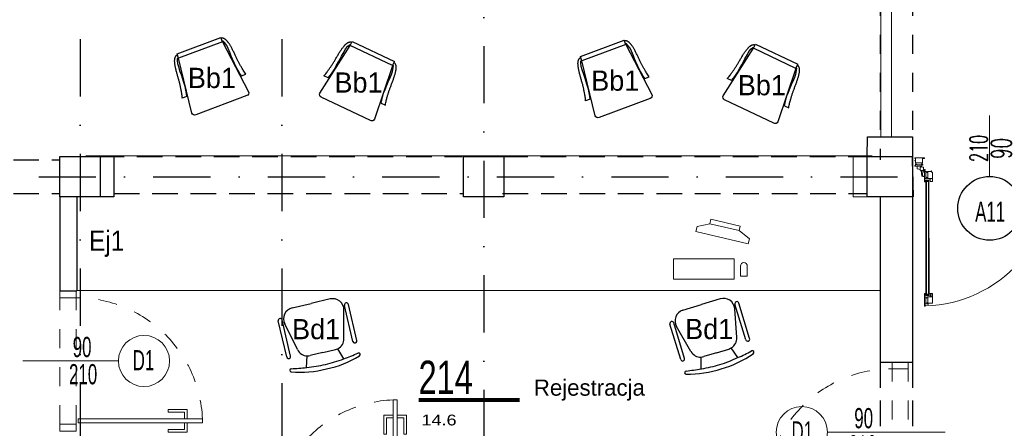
# Model space of a CAD drawing. Header units: millimetres. Extents: x 14495 to 271441, y -21035 to 2232.
# Tile 163 of 227: x 85905 to 86637, y -2921 to -2618. Entities that reach past the tile are written whole.
import ezdxf
from ezdxf.enums import TextEntityAlignment as Align

# ---------------------------------------------------------------- set-up
doc = ezdxf.new("R2010")
doc.units = ezdxf.units.MM
for name, pattern in [('DASHDOT', [1, 0.5, -0.25, 0, -0.25]), ('DASHED', [28.222222, 14.111111, -14.111111]), ('DASHED2', [9.525, 6.35, -3.175])]:
    doc.linetypes.add(name, pattern=pattern)
for name, color, linetype in [('-- TECH  SYMBOLE', 1, 'Continuous'), ('-- TECH WYPOSAŻENIE', 2, 'Continuous'), ('-TECH Wyp-meble', 1, 'Continuous'), ('_1_cienkie', 251, 'Continuous'), ('A-POW-NR', 1, 'Continuous'), ('a_blok_kółko', 1, 'Continuous'), ('a_blok_opis', 1, 'Continuous'), ('A_OSIE', 252, 'DASHDOT'), ('A_PROJEKTOWANE', 3, 'Continuous'), ('A_SC_DZIAlOWE', 4, 'Continuous'), ('TECH Meble', 1, 'Continuous')]:
    doc.layers.add(name, color=color, linetype=linetype)
doc.layers.add('A-POW', color=2, linetype='Continuous', plot=False)
for name, color, linetype, lineweight in [('A_ALUMINIUM', 1, 'Continuous', 13), ('A_L_CIENKA', 251, 'Continuous', 5), ('A_MEBLE', 2, 'Continuous', 9), ('A_obudowy G-K', 31, 'Continuous', 0), ('A_solid', 252, 'Continuous', 0), ('A_Stolarka_drzwi', 1, 'Continuous', 9), ('M_drzwi', 1, 'Continuous', 5)]:
    doc.layers.add(name, color=color, linetype=linetype, lineweight=lineweight)
doc.styles.add('arial-tab', font='arial.ttf')
doc.styles.add('ARIAL1_2', font='arial.ttf', dxfattribs={"width": 1.2})
doc.styles.add('arialce', font='ARIALN.TTF')
doc.styles.add('cent', font='swissel.ttf')
doc.styles.add('cg', font='GOTHIC.TTF')
doc.styles.add('ROMANS', font='romans', dxfattribs={"width": 0.6})
doc.styles.add('switz721ltexbt', font='swissel.ttf')

# ---------------------------------------------------------------- blocks, each defined once
blk = doc.blocks.new('DRZWI Z OSCIEZNICA NIEOKALAJACA 90')
at = {"linetype": 'DASHED'}
for p, q in [((-12, 5), (-12, 99)), ((0, 5), (0, 99))]:
    blk.add_line(p, q, dxfattribs=at)
at = {"ltscale": 0.05}
blk.add_line((-39.5, 52), (25.59, 52), dxfattribs=at)
for points in [[(-12, 99), (-12, 104), (0, 104), (0, 99)], [(93.91, 9.01), (1.43, 9.01), (1.43, 6.01), (93.91, 6.01)], [(-12, 0), (-12, 5), (0, 5), (0, 0)]]:
    blk.add_lwpolyline(points, close=True)
for points in [[(82.48, 9.01), (82.48, 16.01), (68.48, 16.01), (68.48, 14.01), (80.48, 14.01), (80.48, 9.01)], [(82.48, 6.01), (82.48, -0.99), (68.48, -0.99), (68.48, 1.01), (80.48, 1.01), (80.48, 6.01)]]:
    blk.add_lwpolyline(points)
at = {"linetype": 'DASHED'}
blk.add_arc((0, 5), 94, 2.44751, 90, dxfattribs=at)
blk = doc.blocks.new('AQQSSA')
for p, q in [((42.36, 91.05), (42.36, 93.95)), ((45.06, 85.14), (45.06, 88.34)), ((45.66, 88.34), (45.06, 88.34)), ((45.46, 88.34), (45.46, 5.91)), ((45.46, 88.34), (45.46, 85.14)), ((46.86, 88.34), (45.46, 88.34)), ((45.46, 87.34), (46.86, 88.34)), ((45.46, 88.34), (46.86, 87.34)), ((46.86, 88.34), (46.86, 5.91)), ((48.36, 91.07), (48.36, 93.97)), ((48.36, 91.07), (48.36, 93.97)), ((46.86, 87.34), (45.46, 87.34)), ((0, -45.32), (0, 0)), ((45.06, 5.91), (45.06, 2.71)), ((45.06, 2.71), (45.46, 2.71)), ((45.46, 2.71), (45.46, 5.91)), ((46.86, 2.71), (46.86, 5.91)), ((46.86, 2.71), (47.46, 2.71)), ((47.46, 5.91), (47.46, 2.71)), ((48.36, -0.01), (48.36, -2.91)), ((48.36, -0.01), (48.36, -2.91)), ((49.25, -0.01), (48.36, -0.01)), ((48.76, -2.91), (48.36, -2.91)), ((49.06, -4.59), (48.86, -3)), ((49.06, -5.71), (49.06, -4.61)), ((49.71, -0.31), (50.16, -0.28)), ((49.71, -0.31), (50.28, -4.4)), ((50.16, -0.28), (50.16, -0.1)), ((50.16, -0.1), (50.16, -0.1)), ((50.37, -7), (50.93, -7.04)), ((50.38, -0.27), (50.96, -4.43)), ((51.02, -7.14), (51.02, -7.7)), ((51.63, -5.09), (53.67, -5.67)), ((53.92, -6.8), (53.92, -7.7)), ((-57.5, -7.7), (-57.5, -13.7)), ((53.92, -7.7), (51.02, -7.7)), ((57.5, -7.7), (57.5, -13.7))]:
    blk.add_line(p, q)
at = {"linetype": 'Continuous'}
for p, q in [((42.36, 88.69), (42.36, 86.97)), ((42.8, 88.69), (42.36, 88.69)), ((42.55, 88.57), (42.92, 88.57)), ((42.82, 89.14), (42.76, 89.03)), ((42.78, 88.97), (42.8, 88.96)), ((42.8, 88.96), (42.8, 88.69)), ((42.92, 88.57), (42.92, 89.11)), ((44.31, 89.04), (44.08, 89.19)), ((44.08, 88.74), (44.12, 88.74)), ((44.08, 87.63), (44.08, 88.74)), ((44.12, 88.99), (44.29, 88.99)), ((44.12, 88.74), (44.12, 88.99)), ((42.38, 86.94), (44.21, 86.94)), ((44.08, 87.17), (44.26, 87.66)), ((44.08, 87.09), (44.08, 87.17)), ((44.26, 87.12), (44.08, 87.09)), ((44.14, 87.7), (44.12, 87.63)), ((44.26, 86.99), (44.26, 87.12)), ((42.36, 2.05), (42.36, 3.78)), ((42.8, 2.05), (42.36, 2.05)), ((42.38, 3.8), (44.21, 3.8)), ((42.82, 1.61), (42.76, 1.71)), ((42.78, 1.77), (42.8, 1.78)), ((42.8, 1.78), (42.8, 2.05)), ((44.08, 3.65), (44.08, 3.57)), ((44.26, 3.62), (44.08, 3.65)), ((44.08, 3.57), (44.26, 3.08)), ((44.08, 3.11), (44.08, 2)), ((44.08, 2), (44.12, 2)), ((44.31, 1.7), (44.08, 1.56)), ((44.14, 3.04), (44.12, 3.11)), ((44.12, 2), (44.12, 1.75)), ((44.12, 1.75), (44.29, 1.75)), ((44.26, 3.75), (44.26, 3.62)), ((45.46, 3.71), (46.86, 3.71)), ((46.86, 2.71), (45.46, 3.71)), ((46.86, 3.71), (45.46, 2.71)), ((45.46, 2.71), (46.86, 2.71))]:
    blk.add_line(p, q, dxfattribs=at)
for points in [[(47.96, 95.42), (47.96, 95.57, 0.414214), (47.86, 95.47), (47.86, 95.27), (48.18, 95.27), (48.18, 94.72), (46.99, 94.72, 0.414328), (46.97, 94.7), (46.97, 94.49, 0.466308), (46.99, 94.47), (47.3, 94.53, -0.466308), (47.32, 94.51), (47.32, 94.08, -0.520587), (47.3, 94.06), (47.05, 94.15, 0.520587), (47.02, 94.13), (47.02, 94.05, 0.315299), (47.22, 93.77), (47.33, 93.73, -0.315578), (47.36, 93.69), (47.36, 90.6, -0.315578), (47.33, 90.55), (47.22, 90.51, 0.315299), (47.02, 90.23), (47.02, 90.15, 0.520587), (47.05, 90.13), (47.3, 90.22, -0.520587), (47.32, 90.2), (47.32, 89.78, -0.466308), (47.3, 89.76), (46.99, 89.81, 0.466308), (46.97, 89.79), (46.97, 89.59, 0.414372), (46.99, 89.57), (47.86, 89.57), (47.86, 89.42), (47.96, 89.42), (47.96, 89.57), (48.18, 89.57), (48.18, 87.97), (47.96, 87.97), (47.96, 88.12), (47.86, 88.12), (47.86, 87.77, 0.414214), (47.96, 87.67), (47.96, 87.82), (48.21, 87.82), (48.21, 87.12), (47.96, 87.12), (47.96, 87.27, 0.414214), (47.86, 87.17), (47.86, 86.97), (48.33, 86.97, 0.414214), (48.36, 86.99), (48.36, 96.24, 0.414214), (48.33, 96.27), (47.86, 96.27), (47.86, 96.07, 0.414214), (47.96, 95.97), (47.96, 96.12), (48.21, 96.12), (48.21, 95.42)], [(45.85, 94.69), (46.24, 94.69, -0.41455), (46.26, 94.67), (46.26, 94.47, -0.466308), (46.24, 94.45), (45.93, 94.5, 0.466308), (45.91, 94.48), (45.91, 94.06, 0.520587), (45.93, 94.04), (46.18, 94.13, -0.520587), (46.21, 94.11), (46.21, 94.03, -0.315299), (46.01, 93.74), (45.91, 93.71, 0.315377), (45.87, 93.66), (45.87, 90.57, 0.315578), (45.91, 90.52), (46.01, 90.49, -0.315299), (46.21, 90.2), (46.21, 90.12, -0.520587), (46.18, 90.1), (45.93, 90.19, 0.520587), (45.91, 90.18), (45.91, 89.75, 0.466308), (45.93, 89.73), (46.24, 89.78, -0.466308), (46.26, 89.76), (46.26, 89.56, -0.414372), (46.24, 89.54), (42.86, 89.54), (42.86, 89.39), (42.76, 89.39), (42.76, 89.54), (42.54, 89.54), (42.54, 87.94), (42.76, 87.94), (42.76, 88.09), (42.86, 88.09), (42.86, 87.74, -0.414214), (42.76, 87.64), (42.76, 87.79), (42.51, 87.79), (42.51, 87.09), (42.76, 87.09), (42.76, 87.24, -0.414214), (42.86, 87.14), (42.86, 86.94), (42.38, 86.94, -0.414214), (42.36, 86.96), (42.36, 94.11, -0.414214), (42.38, 94.14), (45.62, 94.14, 0.414214), (45.67, 94.19), (45.67, 95.04, -0.414214), (45.72, 95.09), (45.8, 95.09, -0.414214), (45.85, 95.04)], [(46.28, -3.63), (46.28, -3.43, 0.466308), (46.25, -3.41), (45.95, -3.46, -0.466308), (45.92, -3.44), (45.92, -3.02, -0.520587), (45.95, -3), (46.2, -3.09, 0.520587), (46.22, -3.07), (46.22, -2.99, 0.315299), (46.02, -2.71), (45.92, -2.67, -0.315578), (45.89, -2.62), (45.89, 0.47, -0.315578), (45.92, 0.51), (46.02, 0.55, 0.315299), (46.22, 0.83), (46.22, 0.91, 0.520587), (46.2, 0.93), (45.95, 0.84, -0.520587), (45.92, 0.86), (45.92, 1.29, -0.466308), (45.95, 1.31), (46.25, 1.25, 0.466308), (46.28, 1.27), (46.28, 1.48, 0.414294), (46.26, 1.5), (44.56, 1.5), (44.56, 2), (44.2, 2), (44.16, 1.85), (44.16, 1.8), (44.36, 1.8), (44.36, 1.5), (43.48, 1.5), (43.46, 1.47), (43.43, 1.5), (42.56, 1.5), (42.56, 1.8), (42.76, 1.8), (42.76, 1.85), (42.72, 2), (42.36, 2), (42.36, -3.1), (43.11, -3.1, -0.414214), (43.16, -3.15), (43.16, -4, 0.414214), (43.21, -4.05), (43.29, -4.05, 0.414214), (43.34, -4), (43.34, -3.7, -0.414214), (43.39, -3.65), (46.26, -3.65, 0.414261)], [(47.96, -4.35), (47.96, -4.5, -0.414214), (47.86, -4.4), (47.86, -4.2), (48.18, -4.2), (48.18, -3.65), (46.99, -3.65, -0.414328), (46.97, -3.63), (46.97, -3.43, -0.466308), (46.99, -3.41), (47.3, -3.46, 0.466308), (47.32, -3.44), (47.32, -3.02, 0.520587), (47.3, -3), (47.05, -3.09, -0.520587), (47.02, -3.07), (47.02, -2.99, -0.315299), (47.22, -2.71), (47.33, -2.67, 0.315578), (47.36, -2.62), (47.36, 0.47, 0.315578), (47.33, 0.52), (47.22, 0.55, -0.315299), (47.02, 0.83), (47.02, 0.92, -0.520587), (47.05, 0.93), (47.3, 0.85, 0.520587), (47.32, 0.86), (47.32, 1.29, 0.466308), (47.3, 1.31), (46.99, 1.25, -0.466308), (46.97, 1.27), (46.97, 1.48, -0.414372), (46.99, 1.5), (47.86, 1.5), (47.86, 1.65), (47.96, 1.65), (47.96, 1.5), (48.18, 1.5), (48.18, 3.1), (47.96, 3.1), (47.96, 2.95), (47.86, 2.95), (47.86, 3.3, -0.414214), (47.96, 3.4), (47.96, 3.25), (48.21, 3.25), (48.21, 3.95), (47.96, 3.95), (47.96, 3.8, -0.414214), (47.86, 3.9), (47.86, 4.1), (48.33, 4.1, -0.414214), (48.36, 4.07), (48.36, -5.18, -0.414214), (48.33, -5.2), (47.86, -5.2), (47.86, -5, -0.414214), (47.96, -4.9), (47.96, -5.05), (48.21, -5.05), (48.21, -4.35)], [(-49.81, -9.07, -0.414214), (-49.83, -9.09), (-50.04, -9.09, -0.466982), (-50.06, -9.06), (-50, -8.75, 0.466982), (-50.02, -8.73), (-50.45, -8.73, 0.520198), (-50.47, -8.76), (-50.38, -9, -0.520198), (-50.4, -9.03), (-50.48, -9.03, -0.315377), (-50.76, -8.83), (-50.8, -8.73, 0.315377), (-50.84, -8.7), (-53.93, -8.7, 0.315377), (-53.98, -8.73), (-54.02, -8.83, -0.315377), (-54.3, -9.03), (-54.38, -9.03, -0.520822), (-54.4, -9), (-54.31, -8.76, 0.520822), (-54.33, -8.73), (-54.75, -8.73, 0.466529), (-54.77, -8.76), (-54.72, -9.06, -0.466529), (-54.74, -9.09), (-54.94, -9.09, -0.414214), (-54.96, -9.07), (-54.96, -7.88), (-55.26, -7.88), (-55.26, -8.1), (-55.31, -8.1), (-55.46, -8.06), (-55.46, -7.7), (-50.39, -7.7, -0.414214), (-50.36, -7.72), (-50.36, -8.45, 0.414214), (-50.31, -8.5), (-49.46, -8.5, -0.414214), (-49.41, -8.55), (-49.41, -8.63, -0.414214), (-49.46, -8.68), (-49.81, -8.68)], [(-54.94, -12.6), (-54.96, -12.57), (-54.96, -11.7), (-55.26, -11.7), (-55.26, -11.9), (-55.31, -11.9), (-55.46, -11.86), (-55.46, -11.5), (-54.96, -11.5), (-54.96, -9.8, -0.414214), (-54.94, -9.78), (-54.74, -9.78, -0.466723), (-54.72, -9.8), (-54.77, -10.11, 0.466723), (-54.75, -10.13), (-54.33, -10.13, 0.520693), (-54.31, -10.1), (-54.4, -9.86, -0.520693), (-54.38, -9.83), (-54.3, -9.83, -0.315377), (-54.02, -10.03), (-53.98, -10.13, 0.315377), (-53.93, -10.17), (-50.84, -10.17, 0.315377), (-50.8, -10.13), (-50.76, -10.03, -0.315377), (-50.48, -9.83), (-50.4, -9.83, -0.520567), (-50.38, -9.86), (-50.47, -10.1, 0.520567), (-50.45, -10.13), (-50.02, -10.13, 0.466308), (-50, -10.11), (-50.06, -9.8, -0.466308), (-50.04, -9.78), (-49.83, -9.78, -0.414214), (-49.81, -9.8), (-49.81, -13.52), (-49.26, -13.52), (-49.26, -13.2), (-49.06, -13.2, -0.414214), (-48.96, -13.3), (-49.11, -13.3), (-49.11, -13.55), (-48.41, -13.55), (-48.41, -13.3), (-48.56, -13.3, -0.414214), (-48.46, -13.2), (-48.26, -13.2), (-48.26, -13.67, -0.414214), (-48.29, -13.7), (-55.46, -13.7), (-55.46, -13.34), (-55.31, -13.3), (-55.26, -13.3), (-55.26, -13.5), (-54.96, -13.5), (-54.96, -12.62)], [(54.94, -12.6), (54.96, -12.57), (54.96, -11.7), (55.26, -11.7), (55.26, -11.9), (55.32, -11.9), (55.46, -11.86), (55.46, -11.5), (54.96, -11.5), (54.96, -9.8, 0.414214), (54.94, -9.78), (54.74, -9.78, 0.466723), (54.72, -9.8), (54.78, -10.11, -0.466723), (54.76, -10.13), (54.33, -10.13, -0.520693), (54.31, -10.1), (54.4, -9.86, 0.520693), (54.38, -9.83), (54.3, -9.83, 0.315377), (54.02, -10.03), (53.98, -10.13, -0.315377), (53.93, -10.17), (50.84, -10.17, -0.315377), (50.8, -10.13), (50.76, -10.03, 0.315377), (50.48, -9.83), (50.4, -9.83, 0.520567), (50.38, -9.86), (50.47, -10.1, -0.520567), (50.45, -10.13), (50.02, -10.13, -0.466308), (50, -10.11), (50.06, -9.8, 0.466308), (50.04, -9.78), (49.83, -9.78, 0.414214), (49.81, -9.8), (49.81, -13.52), (49.26, -13.52), (49.26, -13.2), (49.06, -13.2, 0.414214), (48.96, -13.3), (49.11, -13.3), (49.11, -13.55), (48.41, -13.55), (48.41, -13.3), (48.56, -13.3, 0.414214), (48.46, -13.2), (48.26, -13.2), (48.26, -13.67, 0.414214), (48.29, -13.7), (55.46, -13.7), (55.46, -13.34), (55.31, -13.3), (55.26, -13.3), (55.26, -13.5), (54.96, -13.5), (54.96, -12.62)], [(49.81, -9.07, 0.414214), (49.83, -9.09), (50.04, -9.09, 0.466982), (50.06, -9.06), (50, -8.75, -0.466982), (50.02, -8.73), (50.45, -8.73, -0.520198), (50.47, -8.76), (50.38, -9, 0.520198), (50.4, -9.03), (50.48, -9.03, 0.315377), (50.76, -8.83), (50.8, -8.73, -0.315377), (50.85, -8.7), (53.93, -8.7, -0.315377), (53.98, -8.73), (54.02, -8.83, 0.315377), (54.3, -9.03), (54.38, -9.03, 0.520822), (54.4, -9), (54.31, -8.76, -0.520822), (54.33, -8.73), (54.76, -8.73, -0.466529), (54.78, -8.76), (54.72, -9.06, 0.466529), (54.74, -9.09), (54.94, -9.09, 0.414214), (54.96, -9.07), (54.96, -7.88), (55.26, -7.88), (55.26, -8.1), (55.31, -8.1), (55.46, -8.06), (55.46, -7.7), (50.39, -7.7, 0.414214), (50.36, -7.72), (50.36, -8.45, -0.414214), (50.31, -8.5), (49.46, -8.5, 0.414214), (49.41, -8.55), (49.41, -8.63, 0.414214), (49.46, -8.68), (49.81, -8.68)]]:
    blk.add_lwpolyline(points, format="xyb", close=True)
blk.add_lwpolyline([(45.06, 2.71), (47.46, 2.71), (47.46, 88.34), (45.06, 88.34)], close=True)
for centre, radius, start, end in [((50.94, -2.44), 98.71, 92.02188, 183.05228), ((48.76, -3.01), 0.1, 6.97289, 90), ((48.86, -4.61), 0.2, 359.96581, 6.97289), ((55.06, -5.7), 6, 172.17523, 187.82472), ((49.61, -4.95), 0.5, 97.82442, 172.17583), ((49.61, -6.45), 0.5, 187.82412, 262.17514), ((49.29, -4.05), 4.04, 77.58938, 90.54654), ((50.36, -10.4), 6, 82.17523, 97.82471), ((50.36, -1), 6, 262.17525, 269.99997), ((50.19, -0.3), 0.2, 7.91309, 97.91309), ((50.36, -1), 6, 269.99997, 277.82475), ((50.92, -7.14), 0.1, 0, 85.31364), ((51.11, -4.95), 0.5, 7.82412, 82.17524), ((51.11, -6.45), 0.5, 277.82451, 352.17588), ((45.66, -5.7), 6, 1.91021, 7.82472), ((45.66, -5.7), 6, 352.17528, 358.08979), ((53.61, -5.86), 0.2, 13.55208, 74.20041), ((49.88, -6.77), 4.04, 359.45346, 13.55208)]:
    blk.add_arc(centre, radius, start, end)
for centre, radius, start, end in [((42.55, 88.52), 0.05, 90, 101.64057), ((42.8, 89.01), 0.04, 150.00003, 240), ((42.87, 89.11), 0.05, 0, 150.00003), ((44.05, 89.15), 0.0493, 44.70716, 180.77228), ((44.29, 89.02), 0.0307, 271.26287, 44.51566), ((42.38, 86.97), 0.025, 180, 270), ((44.1, 87.63), 0.02, 180, 339.99993), ((44.2, 87.68), 0.06, 339.99996, 159.99996), ((44.21, 86.99), 0.05, 270, 0), ((42.38, 3.78), 0.025, 90, 180), ((42.8, 1.73), 0.04, 120, 209.99997), ((42.87, 1.63), 0.05, 209.99997, 0), ((44.1, 3.11), 0.02, 20.00007, 180), ((44.2, 3.06), 0.06, 200.00004, 20.00004), ((44.21, 3.75), 0.05, 0, 90), ((44.29, 1.72), 0.0307, 315.48434, 88.73713), ((45.66, -5.7), 6, 358.08979, 1.91021)]:
    blk.add_arc(centre, radius, start, end, dxfattribs=at)
at = {"layer": 'a_blok_kółko'}
blk.add_circle((0, 23.7), 23.7, dxfattribs=at)
at = {"layer": 'a_blok_kółko', "style": 'ROMANS', "width": 0.6}
blk.add_attdef('AL6C', text='', height=13, dxfattribs=at).set_placement((-0.43, 26.21), align=Align.MIDDLE)
blk.add_attdef('FD1-8', text='', height=13, rotation=90, dxfattribs=at).set_placement((6.15, -50.49), align=Align.RIGHT)
at = {"layer": 'a_blok_opis', "style": 'ROMANS', "width": 0.6}
for tag, p in [('200', (8.16, -20.77)), ('90', (-8.71, -20.77))]:
    blk.add_attdef(tag, text='', height=13, rotation=90, dxfattribs=at).set_placement(p, align=Align.MIDDLE)
blk = doc.blocks.new('SSCVCFDSS')
blk.add_line((0, 50.02), (0, 0))
blk.add_circle((0, -19), 19)
at = {"style": 'ROMANS', "text_generation_flag": 4, "width": 0.6}
blk.add_attdef('FD1-8', text='', height=13, rotation=270, dxfattribs=at).set_placement((6.15, 55.19), align=Align.RIGHT)
for tag, p in [('90', (-8.71, 25.47)), ('200', (8.16, 25.47))]:
    blk.add_attdef(tag, text='', height=13, rotation=270, dxfattribs=at).set_placement(p, align=Align.MIDDLE)
blk.add_attdef('AL6C', text='', height=13, dxfattribs=at).set_placement((-0.56, -18.64), align=Align.MIDDLE)
blk = doc.blocks.new('POW')
at = {"const_width": 5}
blk.add_lwpolyline([(125.3, 0), (0, 0)], dxfattribs=at)
at = {"style": 'switz721ltexbt'}
blk.add_attdef('001', (-1.8, 12.3), '', height=41.2, dxfattribs=at)
blk = doc.blocks.new('FOTEL do BIURKA')
at = {"color": 2}
for p, q in [((-14.27, 8.03), (-11.71, -0.26)), ((14.27, 8.03), (11.71, -0.26)), ((0, 0), (-9.66, 0)), ((0, 0), (9.66, 0)), ((-17.78, -6.45), (-22.62, -27.28)), ((17.78, -6.45), (22.62, -27.28)), ((-14.51, -37.5), (0, -37.5)), ((14.51, -37.5), (0, -37.5))]:
    blk.add_line(p, q, dxfattribs=at)
at = {"color": 2, "ltscale": 0.7}
for p, q in [((-26.79, -2.94), (-26.79, -30.47)), ((-23.79, -2.94), (-23.79, -30.47)), ((23.79, -2.94), (23.79, -30.47)), ((26.79, -2.94), (26.79, -30.47))]:
    blk.add_line(p, q, dxfattribs=at)
at = {"color": 2}
for centre, radius, start, end in [((-25.71, 7.51), 1.21, 108.30821, 283.36846), ((-1.1, -70.52), 83.02, 89.23757, 107.51139), ((3.38, -145.12), 154.17, 96.57577, 100.77002), ((0, -91.36), 100.41, 90, 98.0662), ((1.1, -70.52), 83.02, 72.48861, 90.76243), ((0, -91.36), 100.41, 81.9338, 90), ((-3.38, -145.12), 154.17, 79.22998, 83.42423), ((25.71, 7.51), 1.21, 256.63154, 71.69179), ((-9.66, -8.33), 8.33, 90, 103.30317), ((9.66, -8.33), 8.33, 76.69683, 90), ((-9.66, -8.33), 8.33, 104.2415, 166.90676), ((9.66, -8.33), 8.33, 13.09324, 75.7585), ((-14.51, -29.17), 8.33, 166.90676, 270), ((14.51, -29.17), 8.33, 270, 13.09324)]:
    blk.add_arc(centre, radius, start, end, dxfattribs=at)
at = {"color": 2, "ltscale": 0.7}
for centre, start, end in [((-25.29, -2.94), 360, 180), ((-25.29, -2.94), 360, 180), ((25.29, -2.94), 0, 180), ((25.29, -2.94), 0, 180), ((-25.29, -30.47), 180, 360), ((25.29, -30.47), 180, 0)]:
    blk.add_arc(centre, 1.5, start, end, dxfattribs=at)
blk = doc.blocks.new('komputer')
at = {"color": 252, "lineweight": 18}
for p, q in [((-39005.35, 1320.85), (-39009.08, 1311.81)), ((-39001.63, 1321.04), (-39005.35, 1320.85)), ((-38999.55, 1281.1), (-39001.63, 1321.04)), ((-39009.08, 1311.81), (-39012.51, 1311.63)), ((-39012.51, 1311.63), (-39011.35, 1289.33)), ((-39009.08, 1311.81), (-39007.92, 1289.51)), ((-39007.92, 1289.51), (-39009.08, 1311.81)), ((-39011.35, 1289.33), (-39007.92, 1289.51)), ((-39007.92, 1289.51), (-39003.27, 1280.9)), ((-39003.27, 1280.9), (-38999.55, 1281.1))]:
    blk.add_line(p, q, dxfattribs=at)
blk.add_lwpolyline([(-38971.81, 1286.74), (-38963.87, 1331.04), (-38978.63, 1333.69), (-38986.57, 1289.39)], close=True, dxfattribs=at)
blk.add_lwpolyline([(-38975.81, 1277.59), (-38974.93, 1282.51), (-38982.31, 1283.83, 0.414214), (-38985.21, 1281.81), (-38985.21, 1281.81, 0.414214), (-38983.19, 1278.91)], format="xyb", close=True, dxfattribs=at)
blk = doc.blocks.new('krzesło')
at = {"color": 2, "ltscale": 0.1}
for p, q in [((3434.79, -4346.03), (3394.29, -4346.03)), ((3392.04, -4348.28), (3397.14, -4389.9)), ((3431.95, -4389.9), (3437.04, -4348.28)), ((3392.77, -4361.22), (3389.26, -4361.22)), ((3436.3, -4361.22), (3439.81, -4361.22)), ((3431.94, -4389.9), (3397.13, -4389.9)), ((3397.13, -4389.9), (3397.13, -4393.28)), ((3431.94, -4389.9), (3431.94, -4393.28)), ((3397.13, -4393.28), (3431.94, -4393.28))]:
    blk.add_line(p, q, dxfattribs=at)
for points in [[(3389.26, -4361.22), (3389.54, -4362.19), (3389.78, -4363.08), (3389.98, -4363.91), (3390.15, -4364.67), (3390.28, -4365.37), (3390.4, -4366.04), (3390.5, -4366.66), (3390.6, -4367.26), (3390.69, -4367.84), (3390.78, -4368.4), (3390.86, -4368.95), (3390.95, -4369.49), (3391.03, -4370.02), (3391.1, -4370.55), (3391.18, -4371.08), (3391.25, -4371.61), (3391.31, -4372.14), (3391.37, -4372.68), (3391.43, -4373.22), (3391.49, -4373.78), (3391.54, -4374.34), (3391.59, -4374.91), (3391.64, -4375.49), (3391.69, -4376.09), (3391.74, -4376.69), (3391.79, -4377.31), (3391.85, -4377.94), (3391.9, -4378.57), (3391.96, -4379.2), (3392.01, -4379.83), (3392.07, -4380.46), (3392.14, -4381.08), (3392.21, -4381.69), (3392.28, -4382.3), (3392.36, -4382.89), (3392.44, -4383.46), (3392.52, -4384.01), (3392.6, -4384.54), (3392.68, -4385.05), (3392.77, -4385.53), (3392.85, -4385.99), (3392.93, -4386.42), (3393.02, -4386.82), (3393.11, -4387.2), (3393.2, -4387.56), (3393.29, -4387.91), (3393.38, -4388.24), (3393.48, -4388.55), (3393.58, -4388.85), (3393.69, -4389.15), (3393.8, -4389.43), (3393.92, -4389.7), (3394.04, -4389.96), (3394.17, -4390.21), (3394.3, -4390.44), (3394.44, -4390.67), (3394.59, -4390.89), (3394.74, -4391.09), (3394.89, -4391.28), (3395.05, -4391.46), (3395.21, -4391.63), (3395.37, -4391.78), (3395.53, -4391.92), (3395.69, -4392.04), (3395.85, -4392.15), (3396.01, -4392.24), (3396.17, -4392.33), (3396.34, -4392.41), (3396.52, -4392.48), (3396.71, -4392.56), (3396.91, -4392.63), (3397.13, -4392.72)], [(3392.77, -4361.22), (3393.3, -4363.36), (3393.84, -4365.76), (3394.24, -4368.59), (3394.38, -4371.7), (3394.64, -4375.1), (3394.78, -4377.64), (3394.78, -4380.04), (3395.05, -4383.72), (3395.18, -4386.12), (3395.85, -4388.67), (3396.39, -4390.08), (3397.13, -4390.47)], [(3436.3, -4361.22), (3435.77, -4363.36), (3435.23, -4365.76), (3434.83, -4368.59), (3434.69, -4371.7), (3434.43, -4375.1), (3434.29, -4377.64), (3434.29, -4380.04), (3434.02, -4383.72), (3433.89, -4386.12), (3433.22, -4388.67), (3432.68, -4390.08), (3431.94, -4390.47)], [(3439.81, -4361.22), (3439.53, -4362.19), (3439.29, -4363.08), (3439.09, -4363.91), (3438.92, -4364.67), (3438.79, -4365.37), (3438.67, -4366.04), (3438.57, -4366.66), (3438.47, -4367.26), (3438.38, -4367.84), (3438.29, -4368.4), (3438.21, -4368.95), (3438.12, -4369.49), (3438.04, -4370.02), (3437.97, -4370.55), (3437.89, -4371.08), (3437.82, -4371.61), (3437.76, -4372.14), (3437.7, -4372.68), (3437.64, -4373.22), (3437.58, -4373.78), (3437.53, -4374.34), (3437.48, -4374.91), (3437.43, -4375.49), (3437.38, -4376.09), (3437.33, -4376.69), (3437.27, -4377.31), (3437.22, -4377.94), (3437.17, -4378.57), (3437.11, -4379.2), (3437.06, -4379.83), (3436.99, -4380.46), (3436.93, -4381.08), (3436.86, -4381.69), (3436.79, -4382.3), (3436.71, -4382.89), (3436.63, -4383.46), (3436.55, -4384.01), (3436.47, -4384.54), (3436.39, -4385.05), (3436.3, -4385.53), (3436.22, -4385.99), (3436.14, -4386.42), (3436.05, -4386.82), (3435.96, -4387.2), (3435.87, -4387.56), (3435.78, -4387.91), (3435.69, -4388.24), (3435.59, -4388.55), (3435.49, -4388.85), (3435.38, -4389.15), (3435.27, -4389.43), (3435.15, -4389.7), (3435.03, -4389.96), (3434.9, -4390.21), (3434.77, -4390.44), (3434.63, -4390.67), (3434.48, -4390.89), (3434.33, -4391.09), (3434.18, -4391.28), (3434.02, -4391.46), (3433.86, -4391.63), (3433.7, -4391.78), (3433.54, -4391.92), (3433.38, -4392.04), (3433.22, -4392.15), (3433.06, -4392.24), (3432.9, -4392.33), (3432.73, -4392.41), (3432.55, -4392.48), (3432.36, -4392.56), (3432.16, -4392.63), (3431.94, -4392.72)]]:
    blk.add_lwpolyline(points, dxfattribs=at)
for centre, start, end in [((3394.29, -4348.28), 90, 180), ((3434.79, -4348.28), 0, 90)]:
    blk.add_arc(centre, 2.25, start, end, dxfattribs=at)
blk = doc.blocks.new('krzesełko')
at = {"layer": 'TECH Meble'}
blk.add_blockref('krzesło', (-3414.54, 4393.28), dxfattribs=at)

msp = doc.modelspace()

# ---------------------------------------------------------------- linework, layer by layer
at = {"layer": '_1_cienkie', "linetype": 'DASHED'}
for p, q in [((86544.29, -2346.69), (86544.29, -2721.76)), ((86568.29, -2346.69), (86568.29, -2721.76))]:
    msp.add_line(p, q, dxfattribs=at)
at = {"layer": '_1_cienkie', "linetype": 'DASHED2', "ltscale": 3}
for p, q in [((85671.58, -2721.76), (85934.79, -2721.76)), ((85963.46, -2719.26), (86233.78, -2719.26)), ((85963.46, -2719.26), (86233.78, -2719.26)), ((86263.46, -2719.26), (86534.79, -2719.26)), ((85671.58, -2746.76), (85934.79, -2746.76)), ((85974.79, -2746.76), (86234.79, -2746.76)), ((86263.78, -2746.76), (86534.79, -2746.76)), ((86544.29, -2871.9), (86544.29, -2976.9)), ((86568.29, -2871.9), (86568.31, -2975.89))]:
    msp.add_line(p, q, dxfattribs=at)
at = {"layer": 'A_ALUMINIUM'}
for p, q in [((86544.79, -2346.69), (86544.79, -2704.6)), ((86552.79, -2346.69), (86552.79, -2704.6))]:
    msp.add_line(p, q, dxfattribs=at)
at = {"layer": 'A_MEBLE', "lineweight": 0}
for p, q in [((85953.97, -2718.76), (86538.37, -2718.76)), ((85947.37, -2818.76), (86544.87, -2818.76))]:
    msp.add_line(p, q, dxfattribs=at)
at = {"layer": 'A_obudowy G-K', "lineweight": 5}
msp.add_lwpolyline([(86534.79, -2749.26), (86524.29, -2749.26), (86524.29, -2719.26), (86534.79, -2719.29)], dxfattribs=at)
at = {"layer": 'A_OSIE', "ltscale": 85}
for p, q in [((85949.79, -1440.81), (85949.79, -4124.68)), ((86099.79, -1440.81), (86099.79, -4124.68)), ((86249.79, -1786.26), (86249.79, -4124.68)), ((82259.79, -2734.26), (86562.29, -2734.26))]:
    msp.add_line(p, q, dxfattribs=at)
at = {"layer": 'A_PROJEKTOWANE'}
for p, q in [((86564.79, -2719.26), (86568.29, -2719.26)), ((86568.29, -2719.26), (86568.29, -2871.9)), ((86544.29, -2749.26), (86544.29, -2871.9)), ((86544.29, -2871.9), (86568.29, -2871.9))]:
    msp.add_line(p, q, dxfattribs=at)
for points in [[(86534.79, -2719.26), (86534.84, -2704.6), (86568.29, -2704.6), (86568.29, -2719.26)], [(85934.79, -2719.26), (85974.79, -2719.26), (85974.79, -2749.26), (85934.79, -2749.26), (85934.79, -2719.26)], [(85934.79, -2719.26), (85964.79, -2719.26), (85964.79, -2749.26), (85934.79, -2749.26), (85934.79, -2719.26)], [(86234.79, -2719.26), (86264.79, -2719.26), (86264.79, -2749.26), (86234.79, -2749.26), (86234.79, -2719.26)], [(86534.79, -2719.26), (86568.21, -2719.26), (86568.79, -2749.26), (86534.79, -2749.26), (86534.79, -2719.26)]]:
    msp.add_lwpolyline(points, dxfattribs=at)
at = {"layer": 'A_SC_DZIAlOWE'}
for p, q in [((85934.79, -2749.26), (85934.79, -2819.09)), ((85947.29, -2749.26), (85947.29, -2819.09)), ((85934.79, -2819.09), (85947.29, -2819.09)), ((85934.79, -2819.09), (85947.29, -2819.09))]:
    msp.add_line(p, q, dxfattribs=at)
at = {"layer": 'A_solid', "linetype": 'Continuous'}
msp.add_line((86564.79, -2749.26), (86568.79, -2749.26), dxfattribs=at)

# ---------------------------------------------------------------- block references
at = {"layer": '-- TECH WYPOSAŻENIE'}
for p, rotation in [((86130.06, -2864.87), 193.1673617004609), ((86422.63, -2865.05), 197.0151851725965)]:
    msp.add_blockref('FOTEL do BIURKA', p, dxfattribs=dict(at, rotation=rotation))
at = {"layer": '-TECH Wyp-meble', "xscale": -1, "rotation": 79.83914244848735}
msp.add_blockref('komputer', (80827.36, -41397.94), dxfattribs=at)
at = {"layer": 'A-POW-NR'}
ref = msp.add_blockref('POW', (86201.34, -2900.08), dxfattribs=dict(at, xscale=0.6, yscale=0.6, zscale=0.6))
ref.add_attrib('88,88', '14.6', dxfattribs={"layer": 'A-POW', "height": 8, "style": 'ARIAL1_2', "width": 1.2}).set_placement((86229.56, -2918.93), align=Align.RIGHT)
ref.add_attrib('POKOJ', 'Rejestracja', (86287.01, -2896.87), dxfattribs={"layer": 'A-POW', "height": 12, "style": 'arialce', "width": 1.2})
ref.add_attrib('001', '214', (86201.34, -2895.56), dxfattribs={"layer": '0', "height": 24.71, "style": 'switz721ltexbt', "width": 0.7})
at = {"layer": 'A_ALUMINIUM'}
ref = msp.add_blockref('AQQSSA', (86625.71, -2734.02), dxfattribs=dict(at, rotation=180.0201232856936))
ref.add_attrib('90', '90', dxfattribs={"layer": 'a_blok_opis', "color": 0, "height": 15, "rotation": 270.02012, "style": 'ROMANS', "text_generation_flag": 6, "width": 0.6}).set_placement((86634.41, -2713.25), align=Align.MIDDLE)
ref.add_attrib('200', '210', dxfattribs={"layer": 'a_blok_opis', "color": 0, "height": 13, "rotation": 270.02012, "style": 'ROMANS', "text_generation_flag": 6, "width": 0.6}).set_placement((86617.55, -2713.26), align=Align.MIDDLE)
ref.add_attrib('AL6C', 'A11', dxfattribs={"layer": 'a_blok_kółko', "height": 15, "rotation": 0.02012, "style": 'cent', "width": 0.6}).set_placement((86626.15, -2760.23), align=Align.MIDDLE)
at = {"layer": 'A_L_CIENKA', "linetype": 'Continuous', "lineweight": 13, "xscale": -1}
for p, rotation in [((86038.1, -2636.97), 200.6201501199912), ((86167.65, -2641.24), 154.463436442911), ((86337.86, -2638.97), 200.6201501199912), ((86467.42, -2643.25), 154.463436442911)]:
    msp.add_blockref('krzesełko', p, dxfattribs=dict(at, rotation=rotation))
at = {"layer": 'A_Stolarka_drzwi'}
msp.add_blockref('DRZWI Z OSCIEZNICA NIEOKALAJACA 90', (85946.79, -2923.09), dxfattribs=at)
at = {"layer": 'A_Stolarka_drzwi', "xscale": -1, "rotation": 0.01006164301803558}
msp.add_blockref('DRZWI Z OSCIEZNICA NIEOKALAJACA 90', (86553.21, -2975.89), dxfattribs=at)
at = {"layer": 'A_Stolarka_drzwi', "rotation": 89.9999999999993}
msp.add_blockref('DRZWI Z OSCIEZNICA NIEOKALAJACA 90', (86191.41, -2993.86), dxfattribs=at)
at = {"layer": 'M_drzwi'}
ref = msp.add_blockref('SSCVCFDSS', (85978.24, -2871.09), dxfattribs=dict(at, xscale=-1, rotation=89.99999999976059))
ref.add_attrib('90', '90', dxfattribs={"layer": '0', "height": 15, "style": 'cent', "width": 0.6}).set_placement((85951.26, -2860.71), align=Align.MIDDLE)
ref.add_attrib('200', '210', dxfattribs={"layer": '0', "height": 15, "style": 'cent', "width": 0.6}).set_placement((85952.01, -2880.92), align=Align.MIDDLE)
ref.add_attrib('AL6C', 'D1', dxfattribs={"layer": '0', "height": 15, "style": 'arial-tab', "width": 0.6}).set_placement((85996.88, -2870.53), align=Align.MIDDLE)
ref = msp.add_blockref('SSCVCFDSS', (86505.14, -2923.95), dxfattribs=dict(at, rotation=270.0000000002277))
ref.add_attrib('90', '90', dxfattribs={"layer": '0', "height": 15, "style": 'cent', "width": 0.6}).set_placement((86532.11, -2913.56), align=Align.MIDDLE)
ref.add_attrib('200', '210', dxfattribs={"layer": '0', "height": 15, "style": 'cent', "width": 0.6}).set_placement((86531.36, -2933.78), align=Align.MIDDLE)
ref.add_attrib('AL6C', 'D1', dxfattribs={"layer": '0', "height": 15, "style": 'arial-tab', "width": 0.6}).set_placement((86486.49, -2923.39), align=Align.MIDDLE)

# ---------------------------------------------------------------- texts
at = {"layer": '-- TECH  SYMBOLE', "color": 1, "style": 'cg'}
for s, p in [('Bb1', (86029.89, -2668.4)), ('Bb1', (86138.83, -2671.79)), ('Bb1', (86329.65, -2670.4)), ('Bb1', (86438.6, -2673.79)), ('Bd1', (86107.33, -2854.93)), ('Bd1', (86399.47, -2854.82))]:
    msp.add_text(s, height=15, dxfattribs=at).set_placement(p)
at = {"layer": '-- TECH  SYMBOLE', "color": 1, "style": 'cg', "width": 0.9}
msp.add_text('Ej1', height=15, rotation=0.0205, dxfattribs=at).set_placement((85956.51, -2789.27))

doc.saveas('drawing.dxf')
